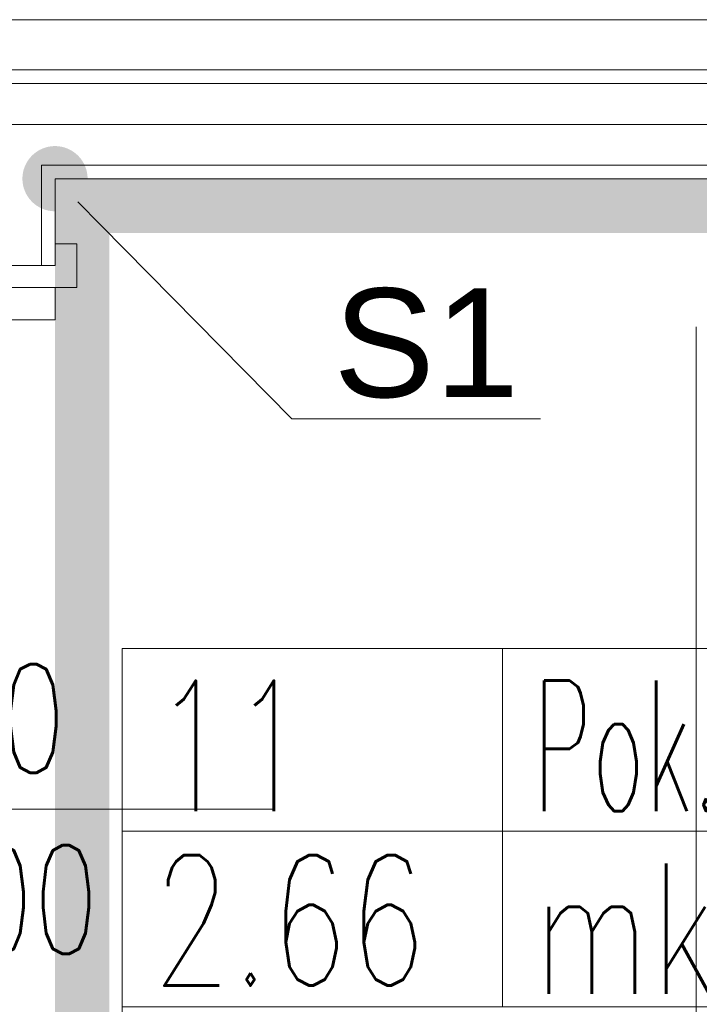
# Model space of a CAD drawing. Header units: millimetres. Extents: x -6792 to 22441, y -13430 to 4653.
# Tile 52 of 256: x -4295 to -4233, y -10003 to -9912. Entities that reach past the tile are written whole.
import ezdxf
from ezdxf import colors
from ezdxf.entities.mleader import LeaderData, LeaderLine
from ezdxf.math import Vec2, Vec3

# ---------------------------------------------------------------- set-up
doc = ezdxf.new("R2010")
doc.units = ezdxf.units.MM
doc.linetypes.add('Kropki i Kreski', pattern=[6.702778, 3.527778, -1.763889, 0, -1.411111])
for name, color, linetype, lineweight in [('_A_KOLORYSTYKA ŚCIAN', 40, 'Continuous', 5), ('_A_OPIS', 253, 'Continuous', 9), ('_A_OPIS POMIESZCZEŃ', 252, 'Continuous', 13), ('_A_WIDOK_URZĄDZENIA NA DACHU', 163, 'Continuous', 13), ('_A_ŚCIANY WEWNĘTRZNE', 7, 'Continuous', 13), ('drzwi', 30, 'Continuous', 20)]:
    doc.layers.add(name, color=color, linetype=linetype, lineweight=lineweight)
doc.layers.add('_A_OCIEPLENIE_WNĘTRZA', color=7, linetype='BATTING', lineweight=0, true_color=0x595959)
doc.layers.add('TS_INNE_OBIEKTY', color=7, linetype='Continuous', lineweight=25, true_color=0xe60000)
doc.styles.add('JACEK_07', font='SIMPLEX.SHX', dxfattribs={"width": 0.7})
doc.styles.get("Standard").update_dxf_attribs({"font": 'arial.ttf'})
doc.linetypes.add('BATTING', pattern='A,0.0001,-0.1,[134,ltypeshp.shx,S=0.1,R=0,X=-0.1,Y=0],-0.2,[134,ltypeshp.shx,S=0.1,R=180,X=0.1,Y=0],-0.1', length=0.4001)

# ---------------------------------------------------------------- blocks, each defined once
blk = doc.blocks.new('*U66')
at = {"color": 7}
blk.add_lwpolyline([(50, 25), (50, -25)], dxfattribs=at)
for points in [[(-2, 5), (0, 5), (0, -5), (-2, -5), (-2, -7), (2, -7), (2, -5), (2, 7), (-2, 7), (-2, 5)], [(2, -5), (5, -5), (5, 5), (2, 5)]]:
    blk.add_lwpolyline(points)
at = {"color": 7, "insert": (50, 0), "char_height": 10, "width": 10, "attachment_point": 5, "rotation": 90, "style": 'JACEK_07'}
blk.add_mtext('90\\P200', dxfattribs=at)
blk = doc.blocks.new('LABELKA')
for p, q in [((0, 67.937), (116.191, 67.937)), ((116.191, 67.937), (116.191, 0)), ((0, 51.119), (116.191, 51.119)), ((0, 34.969), (116.191, 34.969)), ((0, 18.151), (116.191, 18.151))]:
    blk.add_line(p, q)
for points in [[(116.191, 0), (0, 0), (0, 67.937)], [(0, 67.937), (35, 67.937), (35, 34.969)]]:
    blk.add_lwpolyline(points)
at = {"style": 'JACEK_07', "width": 0.7}
for tag, p in [('NR', (2.814, 52.984)), ('NAZWA', (37.814, 52.984)), ('POWIERZCHNIA', (2.814, 36.929)), ('JEDNOSTKA', (37.814, 36.167)), ('WYSOKOŚĆ', (2.814, 20.778)), ('POSADZKA', (2.814, 2.294))]:
    blk.add_attdef(tag, p, '', height=12, dxfattribs=at)
blk = doc.blocks.new('_Dot')
at = {"color": 0, "linetype": 'ByBlock', "lineweight": -2}
blk.add_line((-0.5, 0), (-1, 0), dxfattribs=at)
at = {"color": 0, "linetype": 'ByBlock', "const_width": 0.5}
blk.add_lwpolyline([(-0.25, 0, 1), (0.25, 0, 1)], format="xyb", close=True, dxfattribs=at)

msp = doc.modelspace()

# ---------------------------------------------------------------- linework, layer by layer
at = {"layer": '_A_KOLORYSTYKA ŚCIAN', "color": 173, "true_color": 0x716ad7, "const_width": 5}
msp.add_lwpolyline([(-4289.541, -9929.118), (-4154.541, -9929.118), (-4154.541, -10114.118), (-4289.541, -10114.118)], close=True, dxfattribs=at)
at = {"layer": '_A_OCIEPLENIE_WNĘTRZA', "ltscale": 8}
msp.add_lwpolyline([(-4293.291, -10121.618), (-4147.041, -10121.618), (-4147.041, -9921.618), (-4310.575, -9921.618)], dxfattribs=at)
at = {"layer": '_A_WIDOK_URZĄDZENIA NA DACHU'}
msp.add_lwpolyline([(-4310.575, -9911.99), (-4127.046, -9911.99), (-4127.046, -10144.974), (-4310.575, -10144.974)], close=True, dxfattribs=at)
at = {"layer": '_A_ŚCIANY WEWNĘTRZNE', "ltscale": 20}
for points in [[(-4310.575, -9916.618), (-4167.041, -9916.618)], [(-4292.041, -9926.618), (-4152.041, -9926.618)], [(-4292.041, -9926.618), (-4292.041, -9934.618)]]:
    msp.add_lwpolyline(points, dxfattribs=at)
at = {"layer": '_A_ŚCIANY WEWNĘTRZNE', "color": 251, "linetype": 'Continuous'}
for points in [[(-4310.575, -9917.868), (-4165.791, -9917.868)], [(-4293.291, -9925.368), (-4293.291, -9934.618)], [(-4293.291, -9925.368), (-4150.791, -9925.368)]]:
    msp.add_lwpolyline(points, dxfattribs=at)
at = {"layer": 'TS_INNE_OBIEKTY', "color": 4, "linetype": 'Kropki i Kreski', "lineweight": 18, "ltscale": 20}
msp.add_line((-4233.041, -10144.974), (-4233.041, -9911.99), dxfattribs=at)

# ---------------------------------------------------------------- block references
at = {"layer": '_A_OPIS POMIESZCZEŃ'}
ref = msp.add_blockref('LABELKA', (-4285.869, -10037.787), dxfattribs=at)
ref.add_attrib('POWIERZCHNIA', '2.66', (-4283.055, -10000.858), dxfattribs={"layer": '0', "height": 12, "style": 'JACEK_07', "width": 0.7})
ref.add_attrib('JEDNOSTKA', 'mkw', (-4248.055, -10001.621), dxfattribs={"layer": '0', "height": 12, "style": 'JACEK_07', "width": 0.7})
ref.add_attrib('POSADZKA', 'Gres', (-4283.055, -10035.494), dxfattribs={"layer": '0', "height": 12, "style": 'JACEK_07', "width": 0.7})
ref.add_attrib('NR', '11', (-4283.055, -9984.803), dxfattribs={"layer": '0', "height": 12, "style": 'JACEK_07', "width": 0.7})
ref.add_attrib('NAZWA', 'Pok.op.nad dzieckiem', (-4248.055, -9984.803), dxfattribs={"layer": '0', "height": 12, "style": 'JACEK_07', "width": 0.5})
ref.add_attrib('WYSOKOŚĆ', 'H=3,00 m', (-4283.055, -10017.009), dxfattribs={"layer": '0', "height": 12, "style": 'JACEK_07', "width": 0.7})
at = {"layer": 'drzwi', "rotation": 270}
msp.add_blockref('*U66', (-4297.041, -9934.618), dxfattribs=at)

# ---------------------------------------------------------------- leaders
at = {"layer": '_A_OPIS', "linetype": 'ByBlock'}
ml = msp.add_multileader_mtext('Standard', dxfattribs=at)
ml.set_content('S1', color=256)
ml.set_leader_properties(color=256, linetype='ByLayer', lineweight=-1)
ml.set_arrow_properties(name='DOT')
ml.build(insert=Vec2(0, 0))
ml.multileader.update_dxf_attribs({"text_left_attachment_type": 6, "text_right_attachment_type": 6, "dogleg_length": 3, "arrow_head_size": 6})
ctx = ml.context
ctx.base_point, ctx.char_height, ctx.arrow_head_size, ctx.plane_origin = Vec3(-4265.229, -9948.713), 10, 6, Vec3(-4292.041, -9926.618)
ctx.left_attachment, ctx.right_attachment, ctx.text_align_type = 6, 6, 2
notes = []
notes.append((ctx, [(0, (1, 1, 0), (-4270.243, -9948.713), (1, 0), 5.014, [(0, [(-4292.041, -9926.618)], 0, [])])]))
ctx.mtext.insert, ctx.mtext.alignment, ctx.mtext.line_spacing_factor, ctx.mtext.flow_direction = Vec3(-4249.334, -9936.713), 3, 1.2, 5
for ctx, leaders in notes:
    for number, flags, end, landing, length, lines in leaders:
        leader = LeaderData()
        leader.index, (leader.has_last_leader_line, leader.has_dogleg_vector, leader.attachment_direction) = number, flags
        leader.last_leader_point, leader.dogleg_vector, leader.dogleg_length = Vec3(end), Vec3(landing), length
        for number, points, colour, breaks in lines:
            line = LeaderLine()
            line.index, line.vertices, line.color, line.breaks = number, Vec3.list(points), colors.encode_raw_color(colour), breaks
            leader.lines.append(line)
        ctx.leaders.append(leader)

doc.saveas('drawing.dxf')
